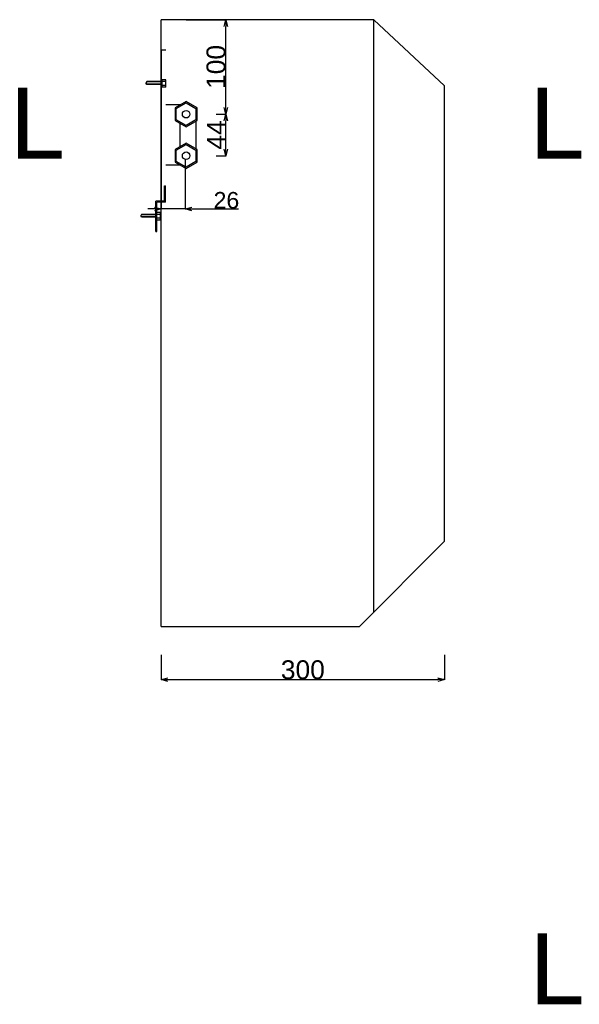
# Model space of a CAD drawing. Extents: x -700 to 2529, y -660 to 2065.
# Tile 1 of 5: x -700 to -107, y -400 to 642. Entities that reach past the tile are written whole.
import ezdxf

# ---------------------------------------------------------------- set-up
doc = ezdxf.new("R2010")
doc.units = 0
doc.header["$MEASUREMENT"] = 0
doc.linetypes.add('Čerchovaná', pattern=[215, 100, -50, 15, -50])
for name, color, linetype in [('Kóty délkové', 7, 'Continuous'), ('Oblouky a kružnice', 7, 'Continuous'), ('Textové bloky', 7, 'Continuous'), ('W_BETON_N2', 7, 'Continuous'), ('Čáry', 7, 'Continuous')]:
    doc.layers.add(name, color=color, linetype=linetype)
doc.styles.add('GENERATED_STYLE_1', font='ARIAL.ttf')
doc.dimstyles.new('Dimstyle_4D6', dxfattribs={"dimtxt": 17.5, "dimasz": 7.125, "dimexe": 0.18, "dimexo": 0, "dimgap": 0.09, "dimtad": 1, "dimdec": 0, "dimzin": 0, "dimdsep": 46, "dimtxsty": 'GENERATED_STYLE_1', "dimblk": 'ARROWHEAD_3', "dimblk1": 'ARROWHEAD_3', "dimblk2": 'ARROWHEAD_3', "dimcen": 0.09, "dimclrd": 7, "dimclre": 7, "dimclrt": 7, "dimazin": 0, "dimtfac": 1, "dimtdec": 4, "dimtmove": 0, "dimatfit": 0, "dimfxl": 1, "dimtolj": 1, "dimtzin": 0, "dimarcsym": 0})
doc.dimstyles.new('Peter', dxfattribs={"dimtxt": 20, "dimasz": 7.125, "dimexe": 0.18, "dimexo": 0, "dimgap": 0.09, "dimtad": 1, "dimdec": 0, "dimzin": 0, "dimdsep": 46, "dimtxsty": 'GENERATED_STYLE_1', "dimblk": 'ARROWHEAD_3', "dimblk1": 'ARROWHEAD_3', "dimblk2": 'ARROWHEAD_3', "dimcen": 0.09, "dimclrd": 7, "dimclre": 7, "dimclrt": 7, "dimazin": 0, "dimtfac": 1, "dimtdec": 4, "dimtmove": 0, "dimatfit": 0, "dimfxl": 1, "dimtolj": 1, "dimtzin": 0, "dimarcsym": 0})

# ---------------------------------------------------------------- blocks, each defined once
blk = doc.blocks.new('ARROWHEAD_3')
at = {"color": 0, "linetype": 'Continuous'}
blk.add_line((0, 0), (-1, 0), dxfattribs=at)
blk.add_lwpolyline([(-1, 0.2679), (0, 0), (-1, -0.2679)], dxfattribs=at)
blk = doc.blocks.new('*D194')
at = {"layer": 'Defpoints', "color": 0}
for p in [(-550, 610), (-524.5, 493.7), (-550, 441.8)]:
    blk.add_point(p, dxfattribs=at)
at = {"layer": 'Kóty délkové', "color": 7, "linetype": 'Continuous', "lineweight": -2}
for p, q in [((-550, 610), (-550, 441.6)), ((-524.5, 493.7), (-524.5, 441.6)), ((-550, 441.8), (-564.2, 441.8)), ((-524.5, 441.8), (-550, 441.8)), ((-524.5, 441.8), (-468.2, 441.8)), ((-524.5, 441.8), (-510.2, 441.8))]:
    blk.add_line(p, q, dxfattribs=at)
at = {"layer": 'Kóty délkové', "color": 7, "lineweight": -2, "xscale": 7.124999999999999, "yscale": 7.124999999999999, "zscale": 7.124999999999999}
blk.add_blockref('ARROWHEAD_3', (-550, 441.8), dxfattribs=at)
at = {"layer": 'Kóty délkové', "color": 7, "lineweight": -2, "xscale": 7.124999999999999, "yscale": 7.124999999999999, "zscale": 7.124999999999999, "rotation": 180}
blk.add_blockref('ARROWHEAD_3', (-524.5, 441.8), dxfattribs=at)
at = {"layer": 'Kóty délkové', "color": 7, "linetype": 'Continuous', "insert": (-480.9, 450.8), "char_height": 17.5, "attachment_point": 5, "style": 'GENERATED_STYLE_1'}
blk.add_mtext('\\A1;26', dxfattribs=at)
blk = doc.blocks.new('*D214')
at = {"color": 7, "linetype": 'Continuous', "lineweight": -2}
for p, q in [((-550, -30), (-550, -56.6)), ((-250, -30), (-250, -56.6)), ((-542.9, -56.4), (-257.1, -56.4))]:
    blk.add_line(p, q, dxfattribs=at)
at = {"layer": 'Defpoints', "color": 0}
for p in [(-550, -30), (-250, -30), (-250, -56.4)]:
    blk.add_point(p, dxfattribs=at)
at = {"color": 7, "lineweight": -2, "xscale": 7.124999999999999, "yscale": 7.124999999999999, "zscale": 7.124999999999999, "rotation": 180}
blk.add_blockref('ARROWHEAD_3', (-550, -56.4), dxfattribs=at)
at = {"color": 7, "lineweight": -2, "xscale": 7.124999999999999, "yscale": 7.124999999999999, "zscale": 7.124999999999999}
blk.add_blockref('ARROWHEAD_3', (-250, -56.4), dxfattribs=at)
at = {"color": 7, "linetype": 'Continuous', "lineweight": 0, "insert": (-400, -46.1), "char_height": 20, "attachment_point": 5, "style": 'GENERATED_STYLE_1'}
blk.add_mtext('\\A1;300', dxfattribs=at)
blk = doc.blocks.new('*D218')
at = {"color": 7, "linetype": 'Continuous', "lineweight": -2}
for p, q in [((-523.5, 642), (-481.3, 642)), ((-481.5, 549.2), (-481.5, 634.9)), ((-491.8, 542), (-481.3, 542))]:
    blk.add_line(p, q, dxfattribs=at)
at = {"layer": 'Defpoints', "color": 0}
for p in [(-523.5, 642), (-481.5, 642), (-491.8, 542)]:
    blk.add_point(p, dxfattribs=at)
at = {"color": 7, "lineweight": -2, "xscale": 7.124999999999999, "yscale": 7.124999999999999, "zscale": 7.124999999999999}
for p, rotation in [((-481.5, 642), 90), ((-481.5, 542), 270)]:
    blk.add_blockref('ARROWHEAD_3', p, dxfattribs=dict(at, rotation=rotation))
at = {"color": 7, "linetype": 'Continuous', "lineweight": 0, "insert": (-491.8, 592), "char_height": 20, "attachment_point": 5, "rotation": 90, "style": 'GENERATED_STYLE_1'}
blk.add_mtext('\\A1;100', dxfattribs=at)
blk = doc.blocks.new('*D219')
at = {"color": 7, "linetype": 'Continuous', "lineweight": -2}
for p, q in [((-491.8, 542), (-481.3, 542)), ((-481.5, 505.1), (-481.5, 534.9)), ((-491.8, 498), (-481.3, 498))]:
    blk.add_line(p, q, dxfattribs=at)
at = {"layer": 'Defpoints', "color": 0}
for p in [(-491.8, 542), (-481.5, 542), (-491.8, 498)]:
    blk.add_point(p, dxfattribs=at)
at = {"color": 7, "lineweight": -2, "xscale": 7.124999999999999, "yscale": 7.124999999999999, "zscale": 7.124999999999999}
for p, rotation in [((-481.5, 542), 90), ((-481.5, 498), 270)]:
    blk.add_blockref('ARROWHEAD_3', p, dxfattribs=dict(at, rotation=rotation))
at = {"color": 7, "linetype": 'Continuous', "lineweight": 0, "insert": (-491.6, 520), "char_height": 20, "attachment_point": 5, "rotation": 90, "style": 'GENERATED_STYLE_1'}
blk.add_mtext('\\A1;44', dxfattribs=at)

msp = doc.modelspace()

# ---------------------------------------------------------------- linework, layer by layer
at = {"layer": 'Oblouky a kružnice', "color": 1, "linetype": 'Continuous'}
for centre in [(-523.5, 542), (-523.5, 498)]:
    msp.add_circle(centre, 4, dxfattribs=at)
at = {"layer": 'W_BETON_N2', "color": 7, "linetype": 'Continuous'}
for p, q in [((-325, 642), (-550, 642)), ((-325, 15), (-325, 642)), ((-325, 642), (-250, 572)), ((-250, 90), (-250, 572)), ((-340, 0), (-250, 90)), ((-550, 0), (-340, 0))]:
    msp.add_line(p, q, dxfattribs=at)
at = {"layer": 'Čáry', "color": 7, "linetype": 'Continuous'}
for p, q in [((-550, 0), (-550, 642)), ((-550, 610), (-545, 610)), ((-550, 0), (-550, 610)), ((-565.1, 576.5), (-566, 575)), ((-565.1, 573.5), (-566, 575)), ((-549, 576.5), (-565.1, 576.5)), ((-549, 573.5), (-565.1, 573.5)), ((-549, 570.5), (-549, 578.5)), ((-545, 578.5), (-549, 578.5)), ((-545, 576.5), (-549, 576.5)), ((-545, 570.5), (-545, 578.5)), ((-545, 572.5), (-549, 572.5)), ((-545, 570.5), (-549, 570.5)), ((-529.6, 552), (-545, 552)), ((-530, 507.7), (-530, 532.3)), ((-513.1, 534.5), (-513.1, 505.5)), ((-529.6, 488), (-545, 488)), ((-546.5, 450), (-546.5, 466)), ((-546.5, 466), (-545.5, 466)), ((-545.5, 449), (-545.5, 466)), ((-546.5, 450), (-555.5, 450)), ((-555.5, 418), (-555.5, 450)), ((-545.5, 449), (-554.5, 449)), ((-554.5, 418), (-554.5, 449)), ((-550.5, 438), (-554.5, 438)), ((-550.5, 430), (-550.5, 438)), ((-570.7, 436), (-571.5, 434.5)), ((-570.7, 433), (-571.5, 434.5)), ((-554.5, 436), (-570.7, 436)), ((-554.5, 433), (-570.7, 433)), ((-550.5, 436), (-554.5, 436)), ((-550.5, 432), (-554.5, 432)), ((-550.5, 430), (-554.5, 430)), ((-555.5, 418), (-554.5, 418)), ((-550, 0), (-340, 0))]:
    msp.add_line(p, q, dxfattribs=at)
at = {"layer": 'Čáry', "color": 7, "linetype": 'Čerchovaná'}
for p, q in [((-549, 576.1), (-565.4, 576.1)), ((-549, 573.9), (-565.4, 573.9)), ((-554.5, 435.6), (-570.9, 435.6)), ((-554.5, 433.4), (-570.9, 433.4))]:
    msp.add_line(p, q, dxfattribs=at)
at = {"layer": 'Čáry', "color": 1, "linetype": 'Continuous'}
for p, q in [((-523.5, 555.5), (-535.2, 548.8)), ((-533.9, 548.1), (-523.5, 554)), ((-511.8, 548.8), (-523.5, 555.5)), ((-523.5, 554), (-513.1, 548.1)), ((-535.2, 548.8), (-535.2, 535.3)), ((-533.9, 536.1), (-533.9, 548.1)), ((-513.1, 548.1), (-513.1, 536.1)), ((-511.8, 535.3), (-511.8, 548.8)), ((-535.2, 535.3), (-523.5, 528.5)), ((-523.5, 530), (-533.9, 536.1)), ((-513.1, 536.1), (-523.5, 530)), ((-523.5, 528.5), (-511.8, 535.3)), ((-523.5, 511.5), (-535.2, 504.8)), ((-511.8, 504.8), (-523.5, 511.5)), ((-535.2, 504.8), (-535.2, 491.3)), ((-533.9, 504), (-523.5, 510)), ((-533.9, 492), (-533.9, 504)), ((-523.5, 510), (-513.1, 504)), ((-513.1, 504), (-513.1, 492)), ((-511.8, 491.3), (-511.8, 504.8)), ((-535.2, 491.3), (-523.5, 484.5)), ((-523.5, 486), (-533.9, 492)), ((-513.1, 492), (-523.5, 486)), ((-523.5, 484.5), (-511.8, 491.3))]:
    msp.add_line(p, q, dxfattribs=at)

# ---------------------------------------------------------------- texts
at = {"layer": 'Textové bloky', "color": 7, "char_height": 75, "width": 291.06, "attachment_point": 1, "style": 'GENERATED_STYLE_1'}
for insert in [(-710, 570), (-160, 570), (-160, -325)]:
    msp.add_mtext('{\\C1;L}', dxfattribs=dict(at, insert=insert))

# ---------------------------------------------------------------- dimensions: what is measured, and where the dimension line sits
at = {"linetype": 'Continuous', "lineweight": 0}
for base, p1, p2, picture, middle in [((-481.5, 642), (-491.8, 542), (-523.5, 642), '*D218', (-491.8, 592)), ((-481.5, 542), (-491.8, 498), (-491.8, 542), '*D219', (-491.6, 520))]:
    dim = msp.add_linear_dim(base=base, p1=p1, p2=p2, angle=90, dimstyle='Peter', dxfattribs=at)
    dim.commit()
    dim.dimension.update_dxf_attribs({"geometry": picture, "text_midpoint": middle})
dim = msp.add_linear_dim(base=(-250, -56.4), p1=(-550, -30), p2=(-250, -30), dimstyle='Peter', dxfattribs=at)
dim.commit()
dim.dimension.update_dxf_attribs({"geometry": '*D214', "text_midpoint": (-400, -46.1)})
at = {"layer": 'Kóty délkové', "color": 7, "linetype": 'Continuous'}
dim = msp.add_linear_dim(base=(-550, 441.7628), p1=(-524.464, 493.7423), p2=(-550, 610), angle=180, dimstyle='Dimstyle_4D6', dxfattribs=at)
dim.commit()
dim.dimension.update_dxf_attribs({"geometry": '*D194', "text_midpoint": (-480.9258, 441.7628), "dimtype": 160})

doc.saveas('drawing.dxf')
